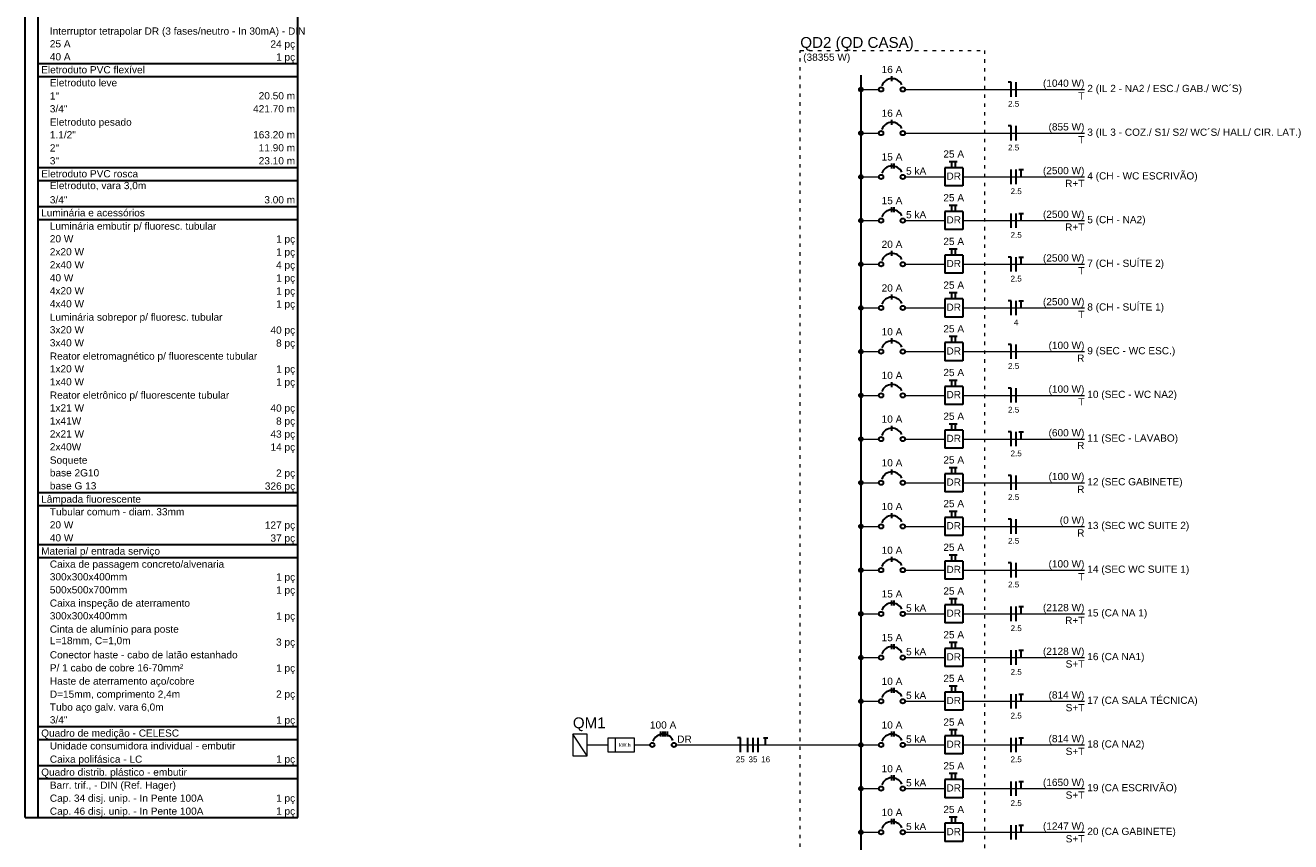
# Model space of a CAD drawing. Header units: millimetres. Extents: x -11 to 95, y -28 to 98.
# Tile 13 of 22: x 57 to 95, y -10 to 14. Entities that reach past the tile are written whole.
import ezdxf

# ---------------------------------------------------------------- set-up
doc = ezdxf.new("R2010")
doc.units = ezdxf.units.MM
doc.header["$MEASUREMENT"] = 0
doc.linetypes.add('DOT2', pattern=[3.175, 0, -3.175])
for name, color, linetype, lineweight in [('DI-Barramento', 6, 'Continuous', 30), ('DI-Disjuntor', 1, 'Continuous', 30), ('DI-Fios', 3, 'Continuous', 30), ('DI-Linhas do diagrama', 9, 'Continuous', 20), ('DI-Linhas do quadro', 1, 'Continuous', 30), ('DI-Pontilhado', 7, 'Continuous', 20), ('DI-Textos do diagrama', 7, 'Continuous', 20), ('DI-Textos do quadro', 7, 'Continuous', 20), ('DI-Título do diagrama', 3, 'Continuous', 30)]:
    doc.layers.add(name, color=color, linetype=linetype, lineweight=lineweight)
doc.styles.add('Arial', font='txt')

msp = doc.modelspace()

# ---------------------------------------------------------------- linework, layer by layer
at = {"layer": 'DI-Barramento', "linetype": 'Continuous'}
msp.add_line((81.911, 12.539), (81.911, -26.75), dxfattribs=at)
at = {"layer": 'DI-Disjuntor', "linetype": 'Continuous'}
for p, q in [((82.822, 12.359), (82.822, 12.507)), ((82.822, 11.077), (82.822, 11.226)), ((82.822, 9.796), (82.822, 9.944)), ((82.886, 9.796), (82.886, 9.944)), ((84.368, 9.817), (84.368, 9.288)), ((84.898, 9.817), (84.368, 9.817)), ((84.501, 10.002), (84.739, 10.002)), ((84.58, 9.817), (84.58, 10.002)), ((84.686, 9.817), (84.686, 10.002)), ((84.898, 9.817), (84.898, 9.288)), ((84.898, 9.288), (84.368, 9.288)), ((82.822, 8.515), (82.822, 8.663)), ((82.886, 8.515), (82.886, 8.663)), ((84.501, 8.721), (84.739, 8.721)), ((84.58, 8.536), (84.58, 8.721)), ((84.686, 8.536), (84.686, 8.721)), ((84.368, 8.536), (84.368, 8.006)), ((84.898, 8.536), (84.368, 8.536)), ((84.898, 8.536), (84.898, 8.006)), ((84.898, 8.006), (84.368, 8.006)), ((84.501, 7.44), (84.739, 7.44)), ((84.58, 7.254), (84.58, 7.44)), ((84.686, 7.254), (84.686, 7.44)), ((82.822, 7.233), (82.822, 7.381)), ((84.368, 7.254), (84.368, 6.725)), ((84.898, 7.254), (84.368, 7.254)), ((84.898, 7.254), (84.898, 6.725)), ((84.898, 6.725), (84.368, 6.725)), ((82.822, 5.952), (82.822, 6.1)), ((84.368, 5.973), (84.368, 5.443)), ((84.898, 5.973), (84.368, 5.973)), ((84.501, 6.158), (84.739, 6.158)), ((84.58, 5.973), (84.58, 6.158)), ((84.686, 5.973), (84.686, 6.158)), ((84.898, 5.973), (84.898, 5.443)), ((84.898, 5.443), (84.368, 5.443)), ((84.501, 4.877), (84.739, 4.877)), ((84.58, 4.692), (84.58, 4.877)), ((84.686, 4.692), (84.686, 4.877)), ((82.822, 4.67), (82.822, 4.819)), ((84.368, 4.692), (84.368, 4.162)), ((84.898, 4.692), (84.368, 4.692)), ((84.898, 4.692), (84.898, 4.162)), ((84.898, 4.162), (84.368, 4.162)), ((82.822, 3.389), (82.822, 3.537)), ((84.368, 3.41), (84.368, 2.881)), ((84.898, 3.41), (84.368, 3.41)), ((84.501, 3.595), (84.739, 3.595)), ((84.58, 3.41), (84.58, 3.595)), ((84.686, 3.41), (84.686, 3.595)), ((84.898, 3.41), (84.898, 2.881)), ((84.898, 2.881), (84.368, 2.881)), ((82.822, 2.108), (82.822, 2.256)), ((84.501, 2.314), (84.739, 2.314)), ((84.58, 2.129), (84.58, 2.314)), ((84.686, 2.129), (84.686, 2.314)), ((84.368, 2.129), (84.368, 1.599)), ((84.898, 2.129), (84.368, 2.129)), ((84.898, 2.129), (84.898, 1.599)), ((84.898, 1.599), (84.368, 1.599)), ((82.822, 0.826), (82.822, 0.974)), ((84.368, 0.847), (84.368, 0.318)), ((84.898, 0.847), (84.368, 0.847)), ((84.501, 1.033), (84.739, 1.033)), ((84.58, 0.847), (84.58, 1.033)), ((84.686, 0.847), (84.686, 1.033)), ((84.898, 0.847), (84.898, 0.318)), ((84.898, 0.318), (84.368, 0.318)), ((82.822, -0.455), (82.822, -0.307)), ((84.501, -0.249), (84.739, -0.249)), ((84.58, -0.434), (84.58, -0.249)), ((84.686, -0.434), (84.686, -0.249)), ((84.368, -0.434), (84.368, -0.964)), ((84.898, -0.434), (84.368, -0.434)), ((84.898, -0.434), (84.898, -0.964)), ((84.898, -0.964), (84.368, -0.964)), ((82.822, -1.737), (82.822, -1.588)), ((84.368, -1.715), (84.368, -2.245)), ((84.898, -1.715), (84.368, -1.715)), ((84.501, -1.53), (84.739, -1.53)), ((84.58, -1.715), (84.58, -1.53)), ((84.686, -1.715), (84.686, -1.53)), ((84.898, -1.715), (84.898, -2.245)), ((84.898, -2.245), (84.368, -2.245)), ((82.822, -3.018), (82.822, -2.87)), ((82.886, -3.018), (82.886, -2.87)), ((84.501, -2.811), (84.739, -2.811)), ((84.58, -2.997), (84.58, -2.811)), ((84.686, -2.997), (84.686, -2.811)), ((84.368, -2.997), (84.368, -3.526)), ((84.898, -2.997), (84.368, -2.997)), ((84.898, -2.997), (84.898, -3.526)), ((84.898, -3.526), (84.368, -3.526)), ((82.822, -4.299), (82.822, -4.151)), ((82.886, -4.299), (82.886, -4.151)), ((84.368, -4.278), (84.368, -4.808)), ((84.898, -4.278), (84.368, -4.278)), ((84.501, -4.093), (84.739, -4.093)), ((84.58, -4.278), (84.58, -4.093)), ((84.686, -4.278), (84.686, -4.093)), ((84.898, -4.278), (84.898, -4.808)), ((84.898, -4.808), (84.368, -4.808)), ((82.822, -5.581), (82.822, -5.433)), ((82.886, -5.581), (82.886, -5.433)), ((84.368, -5.56), (84.368, -6.089)), ((84.898, -5.56), (84.368, -5.56)), ((84.501, -5.374), (84.739, -5.374)), ((84.58, -5.56), (84.58, -5.374)), ((84.686, -5.56), (84.686, -5.374)), ((84.898, -5.56), (84.898, -6.089)), ((84.898, -6.089), (84.368, -6.089)), ((84.501, -6.656), (84.739, -6.656)), ((84.58, -6.841), (84.58, -6.656)), ((84.686, -6.841), (84.686, -6.656)), ((76.044, -6.862), (76.044, -6.714)), ((76.108, -6.862), (76.108, -6.714)), ((76.172, -6.862), (76.172, -6.714)), ((76.235, -6.862), (76.235, -6.714)), ((82.822, -6.862), (82.822, -6.714)), ((82.886, -6.862), (82.886, -6.714)), ((84.368, -6.841), (84.368, -7.37)), ((84.898, -6.841), (84.368, -6.841)), ((84.898, -6.841), (84.898, -7.37)), ((84.898, -7.37), (84.368, -7.37)), ((82.822, -8.144), (82.822, -7.995)), ((82.886, -8.144), (82.886, -7.995)), ((84.368, -8.122), (84.368, -8.652)), ((84.898, -8.122), (84.368, -8.122)), ((84.501, -7.937), (84.739, -7.937)), ((84.58, -8.122), (84.58, -7.937)), ((84.686, -8.122), (84.686, -7.937)), ((84.898, -8.122), (84.898, -8.652)), ((84.898, -8.652), (84.368, -8.652)), ((82.822, -9.425), (82.822, -9.277)), ((82.886, -9.425), (82.886, -9.277)), ((84.501, -9.218), (84.739, -9.218)), ((84.58, -9.404), (84.58, -9.218)), ((84.686, -9.404), (84.686, -9.218)), ((84.368, -9.404), (84.368, -9.933)), ((84.898, -9.404), (84.368, -9.404)), ((84.898, -9.404), (84.898, -9.933)), ((84.898, -9.933), (84.368, -9.933))]:
    msp.add_line(p, q, dxfattribs=at)
for centre in [(82.504, 12.115), (83.14, 12.115), (82.504, 10.834), (83.14, 10.834), (82.504, 9.552), (83.14, 9.552), (82.504, 8.271), (83.14, 8.271), (82.504, 6.99), (83.14, 6.99), (82.504, 5.708), (83.14, 5.708), (82.504, 4.427), (83.14, 4.427), (82.504, 3.145), (83.14, 3.145), (82.504, 1.864), (83.14, 1.864), (82.504, 0.583), (83.14, 0.583), (82.504, -0.699), (83.14, -0.699), (82.504, -1.98), (83.14, -1.98), (82.504, -3.262), (83.14, -3.262), (82.504, -4.543), (83.14, -4.543), (82.504, -5.824), (83.14, -5.824), (75.79, -7.106), (76.426, -7.106), (82.504, -7.106), (83.14, -7.106), (82.504, -8.387), (83.14, -8.387), (82.504, -9.668), (83.14, -9.668)]:
    msp.add_circle(centre, 0.0635, dxfattribs=at)
for centre in [(82.822, 12.115), (82.822, 10.834), (82.822, 9.552), (82.822, 8.271), (82.822, 6.99), (82.822, 5.708), (82.822, 4.427), (82.822, 3.145), (82.822, 1.864), (82.822, 0.583), (82.822, -0.699), (82.822, -1.98), (82.822, -3.262), (82.822, -4.543), (82.822, -5.824), (76.108, -7.106), (82.822, -7.106), (82.822, -8.387), (82.822, -9.668)]:
    msp.add_arc(centre, 0.318, 25, 160, dxfattribs=at)
at = {"layer": 'DI-Fios', "linetype": 'Continuous'}
for p, q in [((86.317, 12.327), (86.232, 12.327)), ((86.317, 11.903), (86.317, 12.327)), ((86.465, 11.903), (86.465, 12.327)), ((86.317, 11.046), (86.232, 11.046)), ((86.317, 10.622), (86.317, 11.046)), ((86.465, 10.622), (86.465, 11.046)), ((86.317, 9.341), (86.317, 9.764)), ((86.465, 9.341), (86.465, 9.764)), ((86.546, 9.764), (86.681, 9.764)), ((86.613, 9.552), (86.613, 9.764)), ((86.317, 8.059), (86.317, 8.483)), ((86.465, 8.059), (86.465, 8.483)), ((86.546, 8.483), (86.681, 8.483)), ((86.613, 8.271), (86.613, 8.483)), ((86.317, 7.201), (86.232, 7.201)), ((86.317, 6.778), (86.317, 7.201)), ((86.465, 6.778), (86.465, 7.201)), ((86.546, 7.201), (86.681, 7.201)), ((86.613, 6.99), (86.613, 7.201)), ((86.317, 5.92), (86.232, 5.92)), ((86.317, 5.496), (86.317, 5.92)), ((86.465, 5.496), (86.465, 5.92)), ((86.546, 5.92), (86.681, 5.92)), ((86.613, 5.708), (86.613, 5.92)), ((86.317, 4.639), (86.232, 4.639)), ((86.317, 4.215), (86.317, 4.639)), ((86.465, 4.215), (86.465, 4.639)), ((86.317, 3.357), (86.232, 3.357)), ((86.317, 2.934), (86.317, 3.357)), ((86.465, 2.934), (86.465, 3.357)), ((86.317, 2.076), (86.232, 2.076)), ((86.317, 1.652), (86.317, 2.076)), ((86.465, 1.652), (86.465, 2.076)), ((86.546, 2.076), (86.681, 2.076)), ((86.613, 1.864), (86.613, 2.076)), ((86.317, 0.794), (86.232, 0.794)), ((86.317, 0.371), (86.317, 0.794)), ((86.465, 0.371), (86.465, 0.794)), ((86.317, -0.487), (86.232, -0.487)), ((86.317, -0.911), (86.317, -0.487)), ((86.465, -0.911), (86.465, -0.487)), ((86.317, -1.768), (86.232, -1.768)), ((86.317, -2.192), (86.317, -1.768)), ((86.465, -2.192), (86.465, -1.768)), ((86.317, -3.473), (86.317, -3.05)), ((86.465, -3.473), (86.465, -3.05)), ((86.546, -3.05), (86.681, -3.05)), ((86.613, -3.262), (86.613, -3.05)), ((86.317, -4.755), (86.317, -4.331)), ((86.465, -4.755), (86.465, -4.331)), ((86.546, -4.331), (86.681, -4.331)), ((86.613, -4.543), (86.613, -4.331)), ((86.317, -6.036), (86.317, -5.613)), ((86.465, -6.036), (86.465, -5.613)), ((86.546, -5.613), (86.681, -5.613)), ((86.613, -5.824), (86.613, -5.613)), ((78.374, -6.894), (78.29, -6.894)), ((78.374, -7.318), (78.374, -6.894)), ((78.597, -7.318), (78.597, -6.894)), ((78.745, -7.318), (78.745, -6.894)), ((78.893, -7.318), (78.893, -6.894)), ((79.048, -6.894), (79.183, -6.894)), ((79.116, -7.106), (79.116, -6.894)), ((86.317, -7.318), (86.317, -6.894)), ((86.465, -7.318), (86.465, -6.894)), ((86.546, -6.894), (86.681, -6.894)), ((86.613, -7.106), (86.613, -6.894)), ((86.317, -8.599), (86.317, -8.175)), ((86.465, -8.599), (86.465, -8.175)), ((86.546, -8.175), (86.681, -8.175)), ((86.613, -8.387), (86.613, -8.175)), ((86.317, -9.88), (86.317, -9.457)), ((86.465, -9.88), (86.465, -9.457)), ((86.546, -9.457), (86.681, -9.457)), ((86.613, -9.668), (86.613, -9.457))]:
    msp.add_line(p, q, dxfattribs=at)
at = {"layer": 'DI-Linhas do diagrama', "linetype": 'Continuous'}
for p, q in [((81.975, 12.115), (82.441, 12.115)), ((83.203, 12.115), (88.467, 12.115)), ((81.975, 10.834), (82.441, 10.834)), ((83.203, 10.834), (88.467, 10.834)), ((81.975, 9.552), (82.441, 9.552)), ((83.203, 9.552), (84.368, 9.552)), ((84.898, 9.552), (88.467, 9.552)), ((81.975, 8.271), (82.441, 8.271)), ((83.203, 8.271), (84.368, 8.271)), ((84.898, 8.271), (88.467, 8.271)), ((81.975, 6.99), (82.441, 6.99)), ((83.203, 6.99), (84.368, 6.99)), ((84.898, 6.99), (88.467, 6.99)), ((81.975, 5.708), (82.441, 5.708)), ((83.203, 5.708), (84.368, 5.708)), ((84.898, 5.708), (88.467, 5.708)), ((81.975, 4.427), (82.441, 4.427)), ((83.203, 4.427), (84.368, 4.427)), ((84.898, 4.427), (88.467, 4.427)), ((81.975, 3.145), (82.441, 3.145)), ((83.203, 3.145), (84.368, 3.145)), ((84.898, 3.145), (88.467, 3.145)), ((81.975, 1.864), (82.441, 1.864)), ((83.203, 1.864), (84.368, 1.864)), ((84.898, 1.864), (88.467, 1.864)), ((81.975, 0.583), (82.441, 0.583)), ((83.203, 0.583), (84.368, 0.583)), ((84.898, 0.583), (88.467, 0.583)), ((81.975, -0.699), (82.441, -0.699)), ((83.203, -0.699), (84.368, -0.699)), ((84.898, -0.699), (88.467, -0.699)), ((81.975, -1.98), (82.441, -1.98)), ((83.203, -1.98), (84.368, -1.98)), ((84.898, -1.98), (88.467, -1.98)), ((81.975, -3.262), (82.441, -3.262)), ((83.203, -3.262), (84.368, -3.262)), ((84.898, -3.262), (88.467, -3.262)), ((81.975, -4.543), (82.441, -4.543)), ((83.203, -4.543), (84.368, -4.543)), ((84.898, -4.543), (88.467, -4.543)), ((81.975, -5.824), (82.441, -5.824)), ((83.203, -5.824), (84.368, -5.824)), ((84.898, -5.824), (88.467, -5.824)), ((73.884, -6.788), (73.46, -6.788)), ((73.46, -6.788), (73.46, -7.423)), ((73.884, -7.423), (73.46, -6.788)), ((73.884, -7.423), (73.884, -6.788)), ((74.71, -7.318), (74.71, -6.894)), ((73.46, -7.423), (73.884, -7.423)), ((73.884, -7.106), (74.498, -7.106)), ((75.261, -7.106), (75.727, -7.106)), ((76.489, -7.106), (81.911, -7.106)), ((81.975, -7.106), (82.441, -7.106)), ((83.203, -7.106), (84.368, -7.106)), ((84.898, -7.106), (88.467, -7.106)), ((81.975, -8.387), (82.441, -8.387)), ((83.203, -8.387), (84.368, -8.387)), ((84.898, -8.387), (88.467, -8.387)), ((81.975, -9.668), (82.441, -9.668)), ((83.203, -9.668), (84.368, -9.668)), ((84.898, -9.668), (88.467, -9.668))]:
    msp.add_line(p, q, dxfattribs=at)
at = {"layer": 'DI-Linhas do diagrama', "linetype": 'Continuous', "const_width": 0.0635}
for points in [[(81.943, 12.115, 1), (81.88, 12.115, 1)], [(81.943, 10.834, 1), (81.88, 10.834, 1)], [(81.943, 9.552, 1), (81.88, 9.552, 1)], [(81.943, 8.271, 1), (81.88, 8.271, 1)], [(81.943, 6.99, 1), (81.88, 6.99, 1)], [(81.943, 5.708, 1), (81.88, 5.708, 1)], [(81.943, 4.427, 1), (81.88, 4.427, 1)], [(81.943, 3.145, 1), (81.88, 3.145, 1)], [(81.943, 1.864, 1), (81.88, 1.864, 1)], [(81.943, 0.583, 1), (81.88, 0.583, 1)], [(81.943, -0.699, 1), (81.88, -0.699, 1)], [(81.943, -1.98, 1), (81.88, -1.98, 1)], [(81.943, -3.262, 1), (81.88, -3.262, 1)], [(81.943, -4.543, 1), (81.88, -4.543, 1)], [(81.943, -5.824, 1), (81.88, -5.824, 1)], [(81.943, -7.106, 1), (81.88, -7.106, 1)], [(81.943, -8.387, 1), (81.88, -8.387, 1)], [(81.943, -9.668, 1), (81.88, -9.668, 1)]]:
    msp.add_lwpolyline(points, format="xyb", close=True, dxfattribs=at)
at = {"layer": 'DI-Linhas do diagrama', "linetype": 'Continuous'}
msp.add_lwpolyline([(74.498, -7.318), (74.498, -6.894), (75.261, -6.894), (75.261, -7.318), (74.498, -7.318)], close=True, dxfattribs=at)
for centre in [(81.911, 12.115), (81.911, 10.834), (81.911, 9.552), (81.911, 8.271), (81.911, 6.99), (81.911, 5.708), (81.911, 4.427), (81.911, 3.145), (81.911, 1.864), (81.911, 0.583), (81.911, -0.699), (81.911, -1.98), (81.911, -3.262), (81.911, -4.543), (81.911, -5.824), (81.911, -7.106), (81.911, -8.387), (81.911, -9.668)]:
    msp.add_circle(centre, 0.0635, dxfattribs=at)
at = {"layer": 'DI-Linhas do quadro', "linetype": 'Continuous'}
for p, q in [((57.397, -9.232), (57.397, 39.673)), ((65.397, -9.232), (65.397, 39.673)), ((57.779, -9.232), (57.779, 39.186)), ((57.779, 12.88), (65.397, 12.88)), ((57.779, 12.499), (65.397, 12.499)), ((57.779, 9.83), (65.397, 9.83)), ((57.779, 9.449), (65.397, 9.449)), ((57.779, 8.687), (65.397, 8.687)), ((57.779, 8.305), (65.397, 8.305)), ((57.779, 0.299), (65.397, 0.299)), ((57.779, -0.082), (65.397, -0.082)), ((57.779, -1.226), (65.397, -1.226)), ((57.779, -1.607), (65.397, -1.607)), ((57.779, -6.563), (65.397, -6.563)), ((57.779, -6.944), (65.397, -6.944)), ((57.779, -7.707), (65.397, -7.707)), ((57.779, -8.088), (65.397, -8.088)), ((57.397, -9.232), (65.397, -9.232))]:
    msp.add_line(p, q, dxfattribs=at)
at = {"layer": 'DI-Pontilhado', "linetype": 'DOT2', "ltscale": 0.05}
msp.add_lwpolyline([(80.132, -27.174), (80.132, 13.259), (85.533, 13.259), (85.533, -27.174), (80.132, -27.174)], close=True, dxfattribs=at)

# ---------------------------------------------------------------- texts
at = {"layer": 'DI-Disjuntor', "char_height": 0.2118, "width": 0.50832, "attachment_point": 8, "line_spacing_factor": 0.798, "style": 'Arial'}
for insert in [(84.633, 9.468), (84.633, 8.186), (84.633, 6.905), (84.633, 5.624), (84.633, 4.342), (84.633, 3.061), (84.633, 1.779), (84.633, 0.498), (84.633, -0.783), (84.633, -2.065), (84.633, -3.346), (84.633, -4.628), (84.633, -5.909), (84.633, -7.19), (84.633, -8.472), (84.633, -9.753)]:
    msp.add_mtext('DR', dxfattribs=dict(at, insert=insert))
at = {"layer": 'DI-Textos do diagrama', "line_spacing_factor": 0.798, "style": 'Arial'}
for s, insert, char_height, width, attachment_point in [('(38355 W)', (80.217, 12.892), 0.2118, 2.28744, 7), ('16 A', (82.822, 12.592), 0.2118, 1.01664, 8), ('(1040 W)', (88.467, 12.13), 0.2118, 2.03328, 9), ('2 (IL 2 - NA2 / ESC./ GAB./ WC´S)', (88.551, 11.975), 0.2118, 8.38728, 7), ('T', (88.467, 11.819), 0.212, 0.25416, 9), ('16 A', (82.822, 11.31), 0.2118, 1.01664, 8), ('2.5', (86.391, 11.607), 0.1694, 0.60998, 8), ('(855 W)', (88.467, 10.849), 0.2118, 1.77912, 9), ('T', (88.467, 10.537), 0.212, 0.25416, 9), ('3 (IL 3 - COZ./ S1/ S2/ WC´S/ HALL/ CIR. LAT.)', (88.551, 10.693), 0.2118, 11.69136, 7), ('25 A', (84.633, 10.114), 0.2118, 1.01664, 8), ('2.5', (86.391, 10.325), 0.1694, 0.60998, 8), ('15 A', (82.822, 10.029), 0.2118, 1.01664, 8), ('5 kA', (83.235, 9.616), 0.2118, 1.01664, 7), ('(2500 W)', (88.467, 9.567), 0.2118, 2.03328, 9), ('4 (CH - WC ESCRIVÃO)', (88.551, 9.412), 0.2118, 5.0832, 7), ('R+T', (88.467, 9.256), 0.2118, 0.76248, 9), ('15 A', (82.822, 8.748), 0.2118, 1.01664, 8), ('25 A', (84.633, 8.832), 0.2118, 1.01664, 8), ('2.5', (86.465, 9.044), 0.1694, 0.60998, 8), ('5 kA', (83.235, 8.335), 0.2118, 1.01664, 7), ('(2500 W)', (88.467, 8.286), 0.2118, 2.03328, 9), ('R+T', (88.467, 7.975), 0.2118, 0.76248, 9), ('5 (CH - NA2)', (88.551, 8.13), 0.2118, 3.04992, 7), ('25 A', (84.633, 7.551), 0.2118, 1.01664, 8), ('2.5', (86.465, 7.763), 0.1694, 0.60998, 8), ('20 A', (82.822, 7.466), 0.2118, 1.01664, 8), ('(2500 W)', (88.467, 7.004), 0.2118, 2.03328, 9), ('7 (CH - SUÍTE 2)', (88.551, 6.849), 0.2118, 4.06656, 7), ('2.5', (86.465, 6.481), 0.1694, 0.60998, 8), ('T', (88.467, 6.693), 0.212, 0.25416, 9), ('20 A', (82.822, 6.185), 0.2118, 1.01664, 8), ('25 A', (84.633, 6.27), 0.2118, 1.01664, 8), ('(2500 W)', (88.467, 5.723), 0.2118, 2.03328, 9), ('T', (88.467, 5.412), 0.212, 0.25416, 9), ('8 (CH - SUÍTE 1)', (88.551, 5.568), 0.2118, 4.06656, 7), ('25 A', (84.633, 4.988), 0.2118, 1.01664, 8), ('4', (86.465, 5.2), 0.169, 0.20333, 8), ('10 A', (82.822, 4.903), 0.2118, 1.01664, 8), ('(100 W)', (88.467, 4.442), 0.2118, 1.77912, 9), ('9 (SEC - WC ESC.)', (88.551, 4.286), 0.2118, 4.32072, 7), ('2.5', (86.391, 3.919), 0.1694, 0.60998, 8), ('R', (88.467, 4.13), 0.212, 0.25416, 9), ('10 A', (82.822, 3.622), 0.2118, 1.01664, 8), ('25 A', (84.633, 3.707), 0.2118, 1.01664, 8), ('(100 W)', (88.467, 3.16), 0.2118, 1.77912, 9), ('T', (88.467, 2.849), 0.212, 0.25416, 9), ('10 (SEC - WC NA2)', (88.551, 3.005), 0.2118, 4.32072, 7), ('10 A', (82.822, 2.341), 0.2118, 1.01664, 8), ('25 A', (84.633, 2.425), 0.2118, 1.01664, 8), ('2.5', (86.391, 2.637), 0.1694, 0.60998, 8), ('(600 W)', (88.467, 1.879), 0.2118, 1.77912, 9), ('11 (SEC - LAVABO)', (88.551, 1.724), 0.2118, 4.32072, 7), ('2.5', (86.465, 1.356), 0.1694, 0.60998, 8), ('R', (88.467, 1.568), 0.212, 0.25416, 9), ('10 A', (82.822, 1.059), 0.2118, 1.01664, 8), ('25 A', (84.633, 1.144), 0.2118, 1.01664, 8), ('(100 W)', (88.467, 0.597), 0.2118, 1.77912, 9), ('12 (SEC GABINETE)', (88.551, 0.442), 0.2118, 4.32072, 7), ('R', (88.467, 0.286), 0.212, 0.25416, 9), ('10 A', (82.822, -0.222), 0.2118, 1.01664, 8), ('25 A', (84.633, -0.137), 0.2118, 1.01664, 8), ('2.5', (86.391, 0.074), 0.1694, 0.60998, 8), ('(0 W)', (88.467, -0.684), 0.2118, 1.2708, 9), ('R', (88.467, -0.995), 0.212, 0.25416, 9), ('13 (SEC WC SUITE 2)', (88.551, -0.839), 0.2118, 4.82904, 7), ('2.5', (86.391, -1.207), 0.1694, 0.60998, 8), ('10 A', (82.822, -1.504), 0.2118, 1.01664, 8), ('25 A', (84.633, -1.419), 0.2118, 1.01664, 8), ('(100 W)', (88.467, -1.965), 0.2118, 1.77912, 9), ('14 (SEC WC SUITE 1)', (88.551, -2.121), 0.2118, 4.82904, 7), ('T', (88.467, -2.277), 0.212, 0.25416, 9), ('15 A', (82.822, -2.785), 0.2118, 1.01664, 8), ('25 A', (84.633, -2.7), 0.2118, 1.01664, 8), ('2.5', (86.391, -2.488), 0.1694, 0.60998, 8), ('5 kA', (83.235, -3.198), 0.2118, 1.01664, 7), ('(2128 W)', (88.467, -3.247), 0.2118, 2.03328, 9), ('R+T', (88.467, -3.558), 0.2118, 0.76248, 9), ('15 (CA NA 1)', (88.551, -3.402), 0.2118, 3.04992, 7), ('25 A', (84.633, -3.982), 0.2118, 1.01664, 8), ('2.5', (86.465, -3.77), 0.1694, 0.60998, 8), ('15 A', (82.822, -4.066), 0.2118, 1.01664, 8), ('5 kA', (83.235, -4.479), 0.2118, 1.01664, 7), ('(2128 W)', (88.467, -4.528), 0.2118, 2.03328, 9), ('16 (CA NA1)', (88.551, -4.683), 0.2118, 2.79576, 7), ('2.5', (86.465, -5.051), 0.1694, 0.60998, 8), ('S+T', (88.467, -4.839), 0.2118, 0.76248, 9), ('10 A', (82.822, -5.348), 0.2118, 1.01664, 8), ('25 A', (84.633, -5.263), 0.2118, 1.01664, 8), ('5 kA', (83.235, -5.761), 0.2118, 1.01664, 7), ('(814 W)', (88.467, -5.81), 0.2118, 1.77912, 9), ('S+T', (88.467, -6.121), 0.2118, 0.76248, 9), ('17 (CA SALA TÉCNICA)', (88.551, -5.965), 0.2118, 5.0832, 7), ('25 A', (84.633, -6.544), 0.2118, 1.01664, 8), ('2.5', (86.465, -6.333), 0.1694, 0.60998, 8), ('100 A', (76.108, -6.629), 0.2118, 1.2708, 8), ('10 A', (82.822, -6.629), 0.2118, 1.01664, 8), ('kW.h', (74.816, -7.159), 0.1059, 0.50832, 7), ('DR', (76.521, -7.042), 0.2118, 0.50832, 7), ('5 kA', (83.235, -7.042), 0.2118, 1.01664, 7), ('(814 W)', (88.467, -7.091), 0.2118, 1.77912, 9), ('18 (CA NA2)', (88.551, -7.246), 0.2118, 2.79576, 7), ('25', (78.374, -7.614), 0.1694, 0.40666, 8), ('35', (78.745, -7.614), 0.1694, 0.40666, 8), ('16', (79.116, -7.614), 0.1694, 0.40666, 8), ('2.5', (86.465, -7.614), 0.1694, 0.60998, 8), ('S+T', (88.467, -7.402), 0.2118, 0.76248, 9), ('10 A', (82.822, -7.91), 0.2118, 1.01664, 8), ('25 A', (84.633, -7.826), 0.2118, 1.01664, 8), ('5 kA', (83.235, -8.323), 0.2118, 1.01664, 7), ('(1650 W)', (88.467, -8.372), 0.2118, 2.03328, 9), ('S+T', (88.467, -8.684), 0.2118, 0.76248, 9), ('19 (CA ESCRIVÃO)', (88.551, -8.528), 0.2118, 4.06656, 7), ('25 A', (84.633, -9.107), 0.2118, 1.01664, 8), ('2.5', (86.465, -8.895), 0.1694, 0.60998, 8), ('10 A', (82.822, -9.192), 0.2118, 1.01664, 8), ('5 kA', (83.235, -9.605), 0.2118, 1.01664, 7), ('(1247 W)', (88.467, -9.654), 0.2118, 2.03328, 9), ('20 (CA GABINETE)', (88.551, -9.809), 0.2118, 4.06656, 7), ('S+T', (88.467, -9.965), 0.2118, 0.76248, 9)]:
    msp.add_mtext(s, dxfattribs=dict(at, insert=insert, char_height=char_height, width=width, attachment_point=attachment_point))
at = {"layer": 'DI-Textos do quadro', "char_height": 0.2118, "line_spacing_factor": 0.798, "style": 'Arial'}
for s, insert, width, attachment_point in [('Interruptor tetrapolar DR (3 fases/neutro - In 30mA) - DIN', (58.117, 13.658), 14.74128, 7), ('25 A', (58.117, 13.346), 1.01664, 7), ('24 pç', (65.313, 13.276), 1.2708, 9), ('40 A', (58.117, 12.965), 1.01664, 7), ('1 pç', (65.313, 12.895), 1.01664, 9), ('Eletroduto PVC flexível', (57.863, 12.584), 5.84568, 7), ('Eletroduto leve', (58.117, 12.203), 3.8124, 7), ('1"', (58.117, 11.821), 0.50832, 7), ('20.50 m', (65.313, 11.821), 1.77912, 9), ('3/4"', (58.117, 11.44), 1.01664, 7), ('421.70 m', (65.313, 11.44), 2.03328, 9), ('Eletroduto pesado', (58.117, 10.989), 4.32072, 7), ('1.1/2"', (58.117, 10.678), 1.52496, 7), ('163.20 m', (65.313, 10.678), 2.03328, 9), ('2"', (58.117, 10.296), 0.50832, 7), ('11.90 m', (65.313, 10.296), 1.77912, 9), ('3"', (58.117, 9.915), 0.50832, 7), ('23.10 m', (65.313, 9.915), 1.77912, 9), ('Eletroduto PVC rosca', (57.863, 9.534), 5.0832, 7), ('Eletroduto, vara 3,0m', (58.117, 9.153), 5.33736, 7), ('3/4"', (58.117, 8.771), 1.01664, 7), ('3.00 m', (65.313, 8.771), 1.52496, 9), ('Luminária e acessórios', (57.863, 8.39), 5.59152, 7), ('Luminária embutir p/ fluoresc. tubular', (58.117, 7.939), 9.65808, 7), ('20 W', (58.117, 7.628), 1.01664, 7), ('1 pç', (65.313, 7.558), 1.01664, 9), ('2x20 W', (58.117, 7.247), 1.52496, 7), ('1 pç', (65.313, 7.177), 1.01664, 9), ('2x40 W', (58.117, 6.865), 1.52496, 7), ('4 pç', (65.313, 6.795), 1.01664, 9), ('40 W', (58.117, 6.484), 1.01664, 7), ('1 pç', (65.313, 6.414), 1.01664, 9), ('4x20 W', (58.117, 6.103), 1.52496, 7), ('1 pç', (65.313, 6.033), 1.01664, 9), ('4x40 W', (58.117, 5.722), 1.52496, 7), ('Luminária sobrepor p/ fluoresc. tubular', (58.117, 5.27), 9.91224, 7), ('1 pç', (65.313, 5.652), 1.01664, 9), ('3x20 W', (58.117, 4.959), 1.52496, 7), ('3x40 W', (58.117, 4.578), 1.52496, 7), ('40 pç', (65.313, 4.889), 1.2708, 9), ('8 pç', (65.313, 4.508), 1.01664, 9), ('1x20 W', (58.117, 3.815), 1.52496, 7), ('Reator eletromagnético p/ fluorescente tubular', (58.117, 4.127), 11.69136, 7), ('1x40 W', (58.117, 3.434), 1.52496, 7), ('1 pç', (65.313, 3.745), 1.01664, 9), ('1 pç', (65.313, 3.364), 1.01664, 9), ('Reator eletrônico p/ fluorescente tubular', (58.117, 2.983), 10.42056, 7), ('1x21 W', (58.117, 2.672), 1.52496, 7), ('40 pç', (65.313, 2.602), 1.2708, 9), ('1x41W', (58.117, 2.29), 1.2708, 7), ('8 pç', (65.313, 2.22), 1.01664, 9), ('2x21 W', (58.117, 1.909), 1.52496, 7), ('43 pç', (65.313, 1.839), 1.2708, 9), ('2x40W', (58.117, 1.528), 1.2708, 7), ('14 pç', (65.313, 1.458), 1.2708, 9), ('Soquete', (58.117, 1.077), 1.77912, 7), ('base 2G10', (58.117, 0.765), 2.28744, 7), ('2 pç', (65.313, 0.695), 1.01664, 9), ('base G 13', (58.117, 0.384), 2.28744, 7), ('326 pç', (65.313, 0.314), 1.52496, 9), ('Lâmpada fluorescente', (57.863, -0.067), 5.0832, 7), ('Tubular comum - diam. 33mm', (58.117, -0.378), 6.60816, 7), ('20 W', (58.117, -0.76), 1.01664, 7), ('127 pç', (65.313, -0.83), 1.52496, 9), ('40 W', (58.117, -1.141), 1.01664, 7), ('37 pç', (65.313, -1.211), 1.2708, 9), ('Material p/ entrada serviço', (57.863, -1.592), 6.86232, 7), ('Caixa de passagem concreto/alvenaria', (58.117, -1.973), 9.14976, 7), ('300x300x400mm', (58.117, -2.284), 3.30408, 7), ('1 pç', (65.313, -2.354), 1.01664, 9), ('500x500x700mm', (58.117, -2.666), 3.30408, 7), ('1 pç', (65.313, -2.736), 1.01664, 9), ('Caixa inspeção de aterramento', (58.117, -3.117), 7.37064, 7), ('300x300x400mm', (58.117, -3.428), 3.30408, 7), ('1 pç', (65.313, -3.498), 1.01664, 9), ('Cinta de alumínio para poste', (58.117, -3.879), 7.11648, 7), ('L=18mm, C=1,0m', (58.117, -4.191), 3.55824, 7), ('3 pç', (65.313, -4.261), 1.01664, 9), ('Conector haste - cabo de latão estanhado', (58.117, -4.572), 10.1664, 7), ('P/ 1 cabo de cobre 16-70mm²', (58.117, -4.953), 6.86232, 7), ('1 pç', (65.313, -5.023), 1.01664, 9), ('Haste de aterramento aço/cobre', (58.117, -5.404), 7.6248, 7), ('D=15mm, comprimento 2,4m', (58.117, -5.786), 6.09984, 7), ('2 pç', (65.313, -5.786), 1.01664, 9), ('Tubo aço galv. vara 6,0m', (58.117, -6.167), 6.09984, 7), ('3/4"', (58.117, -6.478), 1.01664, 7), ('1 pç', (65.313, -6.548), 1.01664, 9), ('Quadro de medição - CELESC', (57.863, -6.929), 6.60816, 7), ('Unidade consumidora individual - embutir', (58.117, -7.241), 10.1664, 7), ('Caixa polifásica - LC', (58.117, -7.692), 5.33736, 7), ('1 pç', (65.313, -7.692), 1.01664, 9), ('Quadro distrib. plástico - embutir', (57.863, -8.073), 8.64144, 7), ('Barr. trif., - DIN (Ref. Hager)', (58.117, -8.454), 7.87896, 7), ('Cap. 34 disj. unip. - In Pente 100A', (58.117, -8.836), 8.8956, 7), ('1 pç', (65.313, -8.836), 1.01664, 9), ('Cap. 46 disj. unip. - In Pente 100A', (58.117, -9.217), 8.8956, 7), ('1 pç', (65.313, -9.217), 1.01664, 9)]:
    msp.add_mtext(s, dxfattribs=dict(at, insert=insert, width=width, attachment_point=attachment_point))
at = {"layer": 'DI-Título do diagrama', "char_height": 0.3177, "attachment_point": 7, "line_spacing_factor": 0.798, "style": 'Arial'}
for s, insert, width in [('QD2 (QD CASA)', (80.132, 13.239), 4.95612), ('QM1', (73.46, -6.703), 1.14372)]:
    msp.add_mtext(s, dxfattribs=dict(at, insert=insert, width=width))

doc.saveas('drawing.dxf')
